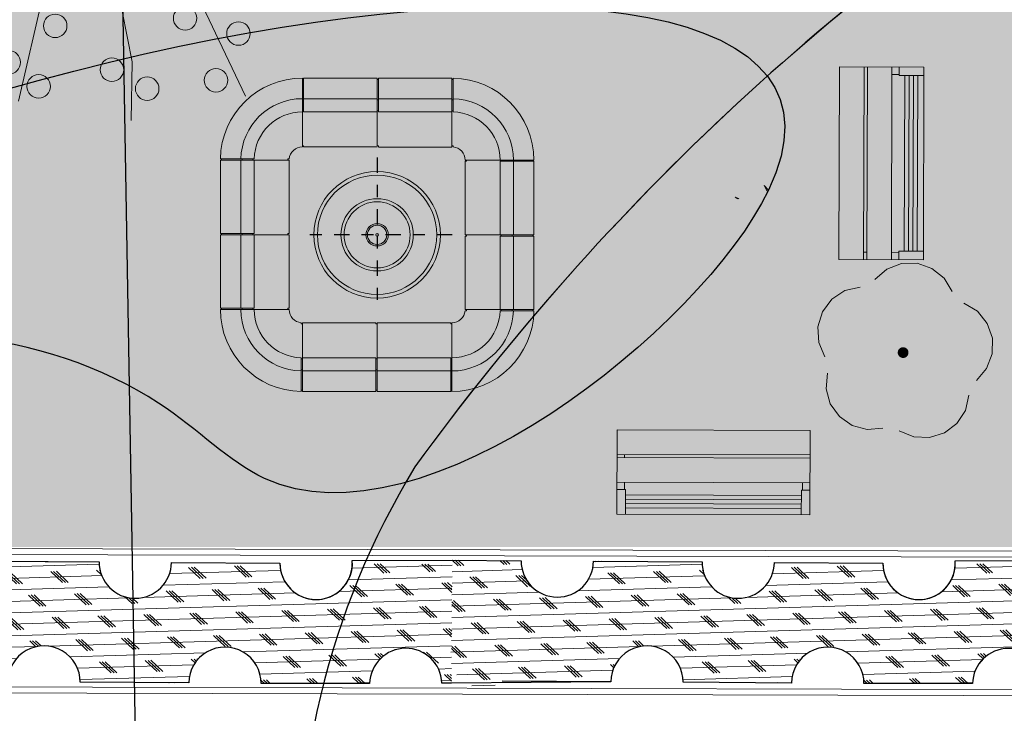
# Model space of a CAD drawing. Extents: x 6601440 to 6601733, y 5738487 to 5738717.
# Tile 60 of 129: x 6601552.04 to 6601560.21, y 5738620.5 to 5738626.26. Entities that reach past the tile are written whole.
import ezdxf

# ---------------------------------------------------------------- set-up
doc = ezdxf.new("R2010")
doc.units = 0
doc.header["$PDSIZE"] = 0.75
doc.linetypes.add('PRZER3-1', pattern=[4, 3, -1])
doc.linetypes.add('TRAZO_Y_PUNTOX2', pattern=[50.8, 25.4, -12.7, 0, -12.7])
doc.layers.get('0').update_dxf_attribs({"linetype": 'CONTINUOUS'})
doc.layers.get('Defpoints').update_dxf_attribs({"linetype": 'CONTINUOUS'})
doc.layers.add('001_Dark_1 5', color=7, linetype='CONTINUOUS', lineweight=0)
doc.layers.add('003_Light_1 5', color=252, linetype='CONTINUOUS')
for name, color, linetype, lineweight, true_color in [('FURNITURE ZD 1 500', 7, 'CONTINUOUS', 13, 0x93979a), ('GSLKRW', 7, 'CONTINUOUS', 25, 0x0a0909), ('GSPRDL', 7, 'CONTINUOUS', 18, 0x008000), ('GSSKOA', 7, 'PRZER3-1', 18, 0x0a0909), ('MM_A_PZT_ zieleń', 7, 'CONTINUOUS', 30, 0x008f00), ('Z_zielen', 7, 'CONTINUOUS', 0, 0x008f00), ('ZZ- zywopłot', 7, 'CONTINUOUS', 9, 0x208000)]:
    doc.layers.add(name, color=color, linetype=linetype, lineweight=lineweight, true_color=true_color)
doc.layers.add('TREE Z 1 500', color=7, linetype='CONTINUOUS', lineweight=9, true_color=0xc1c79e, transparency=0.6)
doc.styles.get("Standard").update_dxf_attribs({"font": 'arial.ttf'})
doc.dimstyles.get("Standard").update_dxf_attribs({"dimtxt": 0.18, "dimasz": 0.18, "dimexe": 0.18, "dimexo": 0.0625, "dimgap": 0.09, "dimtad": 0, "dimtih": 1, "dimtoh": 1, "dimdec": 4, "dimzin": 0, "dimdsep": 46, "dimtxsty": 'Standard', "dimcen": 0.09, "dimadec": 0, "dimazin": 0, "dimtfac": 1, "dimtdec": 4, "dimtofl": 0, "dimtmove": 0, "dimatfit": 3, "dimfxl": 1, "dimtolj": 1, "dimtzin": 0, "dimarcsym": 0})

# ---------------------------------------------------------------- blocks, each defined once
blk = doc.blocks.new('SPDLP')
blk.add_hatch(color=0).paths.add_polyline_path([(-0.09, 0), (-0.085595, -0.027812), (-0.072812, -0.052901), (-0.052901, -0.072812), (-0.027812, -0.085595), (0, -0.09), (0.027812, -0.085595), (0.052901, -0.072812), (0.072812, -0.052901), (0.085595, -0.027812), (0.09, 0), (0.085595, 0.027812), (0.072812, 0.052901), (0.052901, 0.072812), (0.027812, 0.085595), (0, 0.09), (-0.027812, 0.085595), (-0.052901, 0.072812), (-0.072812, 0.052901), (-0.085595, 0.027812)])
at = {"color": 0}
for points in [[(-0.268652, 1.271938), (-0.048001, 1.40916), (0.20623, 1.462858), (0.463525, 1.426585), (0.693003, 1.304695), (0.867117, 1.11182), (0.964971, 0.871109)], [(-1.292703, 0.137547), (-1.355024, 0.389802), (-1.327532, 0.648184), (-1.213525, 0.881678), (-1.026689, 1.062258), (-0.78945, 1.168249), (-0.530282, 1.186929)], [(1.126667, 0.648554), (1.325358, 0.481106), (1.454989, 0.255912), (1.5, 0), (1.454989, -0.255912), (1.325358, -0.481106), (1.126667, -0.648554)], [(-0.530282, -1.186929), (-0.78945, -1.168249), (-1.026689, -1.062258), (-1.213525, -0.881678), (-1.327532, -0.648184), (-1.355024, -0.389802), (-1.292703, -0.137547)], [(0.964971, -0.871109), (0.867117, -1.11182), (0.693003, -1.304695), (0.463525, -1.426585), (0.20623, -1.462858), (-0.048001, -1.40916), (-0.268652, -1.271938)]]:
    blk.add_lwpolyline(points, dxfattribs=at)
blk = doc.blocks.new('PGROM-B09X0104')
at = {"color": 0}
for points in [[(-12.5, 11.5), (-37.7, 267.9), (-83.7, 498.1), (-95.3, 668.7)], [(-12.5, 11.5), (54.3, 329.3), (197.3, 564.6), (215.5, 633.4)], [(-12.5, 11.5), (-124.6, 288.4), (-257.4, 446.9), (-311.4, 602.6)], [(-12.5, 11.5), (192.2, 314), (406.4, 524.6)], [(-12.5, 11.5), (-277.9, 237.2), (-466.9, 319.1), (-547.4, 402.1)], [(-12.5, 11.5), (171.8, 186.1), (406.8, 298.6), (557.9, 348.2)], [(-12.5, 11.5), (253.5, 94), (509, 206.6), (612.5, 230.8)], [(-12.5, 11.5), (-303.4, 114.5), (-548.7, 129.8), (-661.7, 142.7)], [(-12.5, 11.5), (411.9, 7.1), (649.2, 41)], [(-12.5, 11.5), (-436.3, -13.4), (-668.8, -77.1)], [(-12.5, 11.5), (-303.4, -110.5), (-477.1, -253.7), (-590.4, -312)], [(-12.5, 11.5), (-237, -248.6), (-426.2, -505.7)], [(-12.5, 11.5), (-88.8, -361.1), (-108.5, -643.8)], [(-12.5, 11.5), (381.3, -171.9), (604, -230.8)], [(-12.5, 11.5), (28.7, -294.7), (166.7, -519.7), (192.9, -618.2)], [(-12.5, 11.5), (253.5, -299.8), (453.8, -458.9)]]:
    blk.add_lwpolyline(points, dxfattribs=at)
for centre in [(-47.9, 620.8), (146.2, 615.7), (-237, 539), (243.3, 549.2), (-415.8, 493), (-329, 498.1), (-129.7, 493), (95.1, 493), (-206.3, 452.1), (289.3, 462.3), (391.5, 462.3), (-472, 406), (-17.3, 390.7), (-533.3, 334.4), (376.2, 334.4), (498.8, 288.4), (-441.4, 252.6), (-599.8, 175.9), (365.9, 186.1), (570.3, 170.8), (-354.5, 160.5), (-564, 78.7), (-456.7, 73.6), (539.7, 68.5), (-604.9, -18.5), (570.3, -23.6), (437.5, -33.8), (-487.4, -69.6), (-620.2, -100.3), (555, -156.6), (-318.7, -187.3), (-512.9, -223.1), (417, -217.9), (-196.1, -264), (524.3, -274.2), (-512.9, -310), (-339.2, -310), (13.4, -345.8), (386.4, -335.6), (-129.7, -391.8), (-313.6, -427.6), (-426, -432.8), (161.6, -432.8), (371, -468.6), (-63.3, -489), (228, -545.3), (-145, -570.8), (125.8, -560.6), (-42.8, -596.4)]:
    blk.add_circle(centre, 25.5, dxfattribs=at)
blk = doc.blocks.new('A$C685e6eb7')
at = {"layer": 'FURNITURE ZD 1 500', "color": 32, "true_color": 0xcd6928}
for points in [[(0, 0), (-0.0021, -0.7)], [(0, 0), (1.6, -0.0047)], [(0.071, -0.0002), (0.0704, -0.2046), (-0.0006, -0.2044)], [(1.5288, -0.0563), (0.0709, -0.0521)], [(1.5994, -0.2091), (1.5284, -0.2089), (1.529, -0.0045)], [(1.5979, -0.7047), (1.6, -0.0047)], [(0.0706, -0.1599), (1.5285, -0.1641)], [(0.0707, -0.1239), (1.5286, -0.1282)], [(1.5287, -0.0923), (0.0708, -0.088)], [(0.0608, -0.2652), (0.0609, -0.2045)], [(1.5379, -0.2089), (1.5377, -0.2695)], [(1.5992, -0.2697), (-0.0008, -0.265)], [(-0.0014, -0.4694), (1.5986, -0.4741)], [(1.5371, -0.474), (1.537, -0.5001)], [(1.5985, -0.5003), (-0.0015, -0.4956)], [(-0.0021, -0.7), (1.5979, -0.7047)]]:
    blk.add_lwpolyline(points, dxfattribs=at)
blk = doc.blocks.new('A$C7cac08d8')
at = {"layer": '001_Dark_1 5'}
for p, q in [((-0.62, 0.72), (-0.62, 1.29)), ((-0.61, 1.2796), (-0.62, 1.2796)), ((-0.61, 1.0096), (-0.61, 1.2896)), ((-0.61, 1.2896), (0, 1.2896)), ((0, 1.2896), (0, 0.7296)), ((0.01, 1.2796), (0, 1.2796)), ((0.01, 1.0096), (0.01, 1.2896)), ((0.01, 1.2896), (0.62, 1.2896)), ((0.62, 1.2896), (0.62, 0.7188)), ((0.63, 1.28), (0.62, 1.28)), ((0.63, 1.0099), (0.63, 1.2899)), ((-0.62, 1.1096), (-0.61, 1.1096)), ((0, 1.1196), (-0.61, 1.1196)), ((0, 1.1096), (0.01, 1.1096)), ((0.62, 1.1196), (0.01, 1.1196)), ((0.62, 1.11), (0.63, 1.11)), ((-0.62, 1.0204), (-0.61, 1.0204)), ((0, 1.0096), (-0.61, 1.0096)), ((0, 1.02), (0.01, 1.02)), ((0.62, 1.0096), (0.01, 1.0096)), ((0.62, 1.02), (0.63, 1.02)), ((-0.62, 0.7296), (-0.61, 0.7296)), ((-0.61, 0.7296), (-0.61, 0.7196)), ((-0.61, 0.7196), (0, 0.7196)), ((0, 0.7296), (0.01, 0.7296)), ((0.01, 0.7296), (0.01, 0.7196)), ((0.01, 0.7188), (0.62, 0.7188)), ((0.62, 0.73), (0.63, 0.73)), ((0.63, 0.73), (0.63, 0.7195)), ((-1.3, 0), (-1.3, 0.61)), ((-1.3, 0.61), (-0.73, 0.61)), ((-1.2999, 0.62), (-1.0199, 0.62)), ((-1.29, 0.62), (-1.29, 0.61)), ((-1.13, 0.61), (-1.13, 0)), ((-1.12, 0.61), (-1.12, 0.62)), ((-1.03, 0.61), (-1.03, 0.62)), ((-1.02, 0.61), (-1.02, 0)), ((-0.74, 0.62), (-0.7295, 0.62)), ((-0.74, 0.61), (-0.74, 0.62)), ((-0.73, 0), (-0.73, 0.61)), ((0.73, 0.61), (1.3, 0.61)), ((0.73, 0.6), (0.73, -0.01)), ((0.74, 0.6), (0.73, 0.6)), ((0.74, 0.61), (0.74, 0.6)), ((1.02, -0.01), (1.02, 0.6)), ((1.02, 0.6), (1.3, 0.6)), ((1.03, 0.6), (1.03, 0.61)), ((1.12, 0.6), (1.12, 0.61)), ((1.13, -0.01), (1.13, 0.6)), ((1.29, 0.6), (1.29, 0.61)), ((1.3, 0.6), (1.3, -0.01)), ((-1.3, 0), (-1.02, 0)), ((-1.3, -0.62), (-1.3, -0.01)), ((-1.3, -0.01), (-0.73, -0.01)), ((-1.29, 0), (-1.29, -0.01)), ((-1.13, -0.01), (-1.13, -0.62)), ((-1.12, -0.01), (-1.12, 0)), ((-1.03, -0.01), (-1.03, 0)), ((-1.02, -0.01), (-1.02, -0.62)), ((-0.74, 0), (-0.73, 0)), ((-0.74, -0.01), (-0.74, 0)), ((-0.73, -0.62), (-0.73, -0.01)), ((1.3, -0.01), (0.73, -0.01)), ((0.73, -0.02), (0.73, -0.63)), ((0.74, -0.02), (0.73, -0.02)), ((0.74, -0.01), (0.74, -0.02)), ((1.02, -0.63), (1.02, -0.02)), ((1.02, -0.02), (1.3, -0.02)), ((1.03, -0.02), (1.03, -0.01)), ((1.12, -0.02), (1.12, -0.01)), ((1.13, -0.63), (1.13, -0.02)), ((1.29, -0.02), (1.29, -0.01)), ((1.3, -0.02), (1.3, -0.63)), ((-1.3, -0.62), (-1.02, -0.62)), ((-1.3, -0.63), (-0.73, -0.63)), ((-1.29, -0.62), (-1.29, -0.63)), ((-1.12, -0.63), (-1.12, -0.62)), ((-1.03, -0.63), (-1.03, -0.62)), ((-0.74, -0.62), (-0.73, -0.62)), ((-0.74, -0.63), (-0.74, -0.62)), ((0.74, -0.64), (0.7295, -0.64)), ((1.3, -0.63), (0.73, -0.63)), ((0.74, -0.63), (0.74, -0.64)), ((1.0199, -0.64), (1.2999, -0.64)), ((1.03, -0.64), (1.03, -0.63)), ((1.12, -0.64), (1.12, -0.63)), ((1.29, -0.64), (1.29, -0.63)), ((-0.63, -0.75), (-0.63, -0.7395)), ((-0.62, -0.75), (-0.63, -0.75)), ((-0.62, -1.31), (-0.62, -0.74)), ((-0.01, -0.74), (-0.62, -0.74)), ((-0.01, -0.75), (-0.01, -0.74)), ((0, -0.75), (-0.01, -0.75)), ((0, -1.31), (0, -0.74)), ((0.61, -0.74), (0, -0.74)), ((0.61, -0.75), (0.61, -0.74)), ((0.62, -0.75), (0.61, -0.75)), ((0.62, -1.31), (0.62, -0.74)), ((-0.63, -1.3099), (-0.63, -1.0299)), ((-0.63, -1.04), (-0.62, -1.04)), ((-0.62, -1.03), (-0.01, -1.03)), ((-0.01, -1.31), (-0.01, -1.03)), ((-0.01, -1.04), (0, -1.04)), ((0, -1.03), (0.61, -1.03)), ((0.61, -1.31), (0.61, -1.03)), ((0.61, -1.04), (0.62, -1.04)), ((-0.63, -1.13), (-0.62, -1.13)), ((-0.62, -1.14), (-0.01, -1.14)), ((-0.01, -1.13), (0, -1.13)), ((0, -1.14), (0.61, -1.14)), ((0.61, -1.13), (0.62, -1.13)), ((-0.63, -1.3), (-0.62, -1.3)), ((-0.01, -1.3), (0, -1.3)), ((0.61, -1.3), (0.62, -1.3)), ((-0.01, -1.31), (-0.62, -1.31)), ((0.61, -1.31), (0, -1.31))]:
    blk.add_line(p, q, dxfattribs=at)
for radius in [0.525, 0.4949, 0.3, 0.274, 0.0925, 0.0803, 0.01]:
    blk.add_circle((0, -0.01), radius, dxfattribs=at)
for centre, radius, start, end in [((-0.62, 0.61), 0.68, 90, 179.15682), ((0.62, 0.61), 0.68, 0, 89.15682), ((-0.62, 0.61), 0.51, 90, 178.87648), ((0.62, 0.61), 0.51, 0, 88.87648), ((-0.62, 0.61), 0.4, 90, 178.56746), ((0.62, 0.61), 0.4, 0, 88.56746), ((-0.62, 0.61), 0.11, 90, 174.78409), ((0.62, 0.61), 0.11, 0, 84.78409), ((-0.62, -0.63), 0.68, 180, 269.15682), ((-0.62, -0.63), 0.51, 180, 268.87648), ((-0.62, -0.63), 0.4, 180, 268.56746), ((-0.62, -0.63), 0.11, 180, 264.78409), ((0.62, -0.63), 0.51, 270, 358.87648), ((0.62, -0.63), 0.68, 270, 359.15682), ((0.62, -0.63), 0.4, 270, 358.56746), ((0.62, -0.63), 0.11, 270, 354.78409)]:
    blk.add_arc(centre, radius, start, end, dxfattribs=at)
at = {"layer": '003_Light_1 5', "linetype": 'TRAZO_Y_PUNTOX2', "ltscale": 0.005}
for p, q in [((0, 0.6307), (0, -0.6489)), ((0.6236, -0.01), (-0.6316, -0.01))]:
    blk.add_line(p, q, dxfattribs=at)
blk = doc.blocks.new('*D65')
at = {"color": 0, "lineweight": -2}
for p, q in [((6601552.7348, 5738631.9609), (6601552.6174, 5738631.9589)), ((6601552.8004, 5738631.782), (6601553.1641, 5738610.6789)), ((6601553.5485, 5738588.374), (6601553.1848, 5738609.4771)), ((6601553.4891, 5738588.1929), (6601553.3716, 5738588.1909))]:
    blk.add_line(p, q, dxfattribs=at)
at = {"color": 0}
for points in [[(6601552.8304, 5738631.7826), (6601552.7704, 5738631.7815), (6601552.7973, 5738631.962)], [(6601553.5185, 5738588.3735), (6601553.5785, 5738588.3745), (6601553.5516, 5738588.194)]]:
    blk.add_solid(points, dxfattribs=at)
at = {"layer": 'Defpoints', "color": 0}
for p in [(6601552.7973, 5738631.962), (6601552.7973, 5738631.962), (6601553.5516, 5738588.194)]:
    blk.add_point(p, dxfattribs=at)
at = {"color": 0, "insert": (6601553.1745, 5738610.078), "char_height": 0.18, "attachment_point": 5}
blk.add_mtext('\\A1;\\H5.555556x;43 m', dxfattribs=at)

msp = doc.modelspace()

# ---------------------------------------------------------------- hatches: boundary and pattern name
h = msp.add_hatch()
h.set_pattern_fill('GRASS', color=3, scale=0.02, angle=90)
h.set_pattern_definition([(180, (-0.01457, -0.0124), (-0.3592102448, -0.3592102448), [0.09525, -0.6231704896]), (135, (-0.01457, -0.0124), (-0.359210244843, -0.359210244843), [0.09525, -0.41275]), (225, (-0.01457, -0.0124), (0.359210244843, -0.359210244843), [0.09525, -0.41275])])
h.paths.add_polyline_path([(6601537.72084, 5738630.83002), (6601567.94634, 5738630.84162), (6601567.94634, 5738621.88314), (6601550.51345, 5738621.88314), (6601550.41234, 5738621.88314), (6601550.39198, 5738605.23717), (6601547.87965, 5738600.80299), (6601546.81044, 5738599.97576), (6601546.81044, 5738600.99873), (6601537.74883, 5738601.0601), (6601537.74883, 5738604.39247), (6601532.4487, 5738604.39247), (6601532.4487, 5738607.03252), (6601538.85838, 5738607.03252), (6601538.85838, 5738614.57282), (6601532.48322, 5738614.57282), (6601532.48322, 5738620.8702), (6601537.72466, 5738620.8702)])
h = msp.add_hatch()
h.set_pattern_fill('GRAVEL', color=8, scale=0.03, angle=90)
h.set_pattern_definition([(318.0127875, (-0.762, 0.54864), (6.85799999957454, -6.09600000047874), [0.102516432, -10.14914509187]), (274.969741, (-0.6858, 0.48006), (-0.76200004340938, 9.14399999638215), [0.175921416, -17.41621466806]), (222.5104471, (-0.67056, 0.3048), (8.3819999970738, 7.62000000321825), [0.124044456, -12.28041683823]), (357.273689, (-0.48006, 0.00762), (-15.23999999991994, 0.76200000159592), [0.160201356, -15.85993122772]), (22.83365418, (-0.32004, 2e-17), (-9.14399999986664, -3.81000000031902), [0.15709011, -15.5519423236]), (87.273689, (-0.17526, 0.06096), (-0.76200000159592, -15.23999999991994), [0.160201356, -15.85993122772]), (127.69424047, (-0.16764, 0.22098), (7.62000000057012, -9.90599999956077), [0.211858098, -20.973934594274]), (162.25532837, (-0.29718, 0.38862), (-16.76399999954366, 5.33400000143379), [0.200015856, -19.80157698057]), (211.42956562, (-0.48768, 0.44958), (-9.9059999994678, -6.09600000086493), [0.1607439, -15.913663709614]), (265.2363583, (-0.62484, 0.36576), (0.7620000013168, 8.38199999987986), [0.183513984, -8.992181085]), (312.3974378, (-0.64008, 0.18288), (8.382000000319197, -9.143999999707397), [0.237323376, -23.49503175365]), (228.81407483, (-0.47244, 0.762), (-4.57200000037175, -5.33399999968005), [0.081001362, -8.0191697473]), (261.4692344, (-0.52578, 0.70104), (1.5239999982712, 9.9060000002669), [0.154104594, -15.25639169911]), (315, (-0.54864, 0.54864), (0.762, -2e-16), [0.107762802, -0.96986793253]), (293.19859051, (-0.64008, 0.4953), (-1.5239999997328, 3.8100000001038), [0.058032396, -5.74518671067]), (21.80140949, (-0.61722, 0.44196), (-2.2859999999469, -0.7620000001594), [0.082069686, -4.021425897]), (120.96375653, (-0.54102, 0.47244), (-1.5239999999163, 2.286000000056), [0.133295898, -4.30988944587]), (251.56505118, (-0.6096, 0.58674), (0.76199999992, 1.52400000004), [0.096386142, -2.31326943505]), (106.389540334, (-0.61722, 4e-17), (-2.28600000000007, 7.62000000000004), [0.1350264, -13.36764800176]), (160.34617594, (-0.65532, 0.12954), (8.38199999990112, -3.0480000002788), [0.113279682, -11.21466470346]), (23.19859051, (-0.762, 0.58674), (-3.8100000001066, -1.523999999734), [0.11606403, -5.68715507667]), (73.61045967, (-0.65532, 0.63246), (-2.28599999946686, -7.62000000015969), [0.1350264, -13.36764800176]), (69.44395478, (-0.14478, 9e-18), (-1.5240000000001, -3.81), [0.13021056, -6.38032029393]), (24.7751406, (-0.09906, 0.12192), (-8.38199999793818, -3.81000000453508), [0.109101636, -10.801078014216]), (156.80140949, (4e-17, 0.59436), (-3.8100000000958, 1.5239999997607), [0.11606403, -5.68715507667]), (107.35402464, (-0.10668, 0.64008), (3.04800000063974, -9.9059999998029), [0.127734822, -12.64571279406]), (159.44395478, (1e-17, 0.22098), (3.8099999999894, -1.5240000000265), [0.06510528, -6.44542557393]), (191.309932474, (3e-17, 0.54864), (-3.048, -0.762), [0.03885438, -3.84659848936]), (255.963756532, (-0.0381, 0.54102), (0.762, 2.286), [0.15709011, -2.98471637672]), (276.00900596, (-0.0762, 0.38862), (-0.7620000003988, 7.61999999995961), [0.1455801, -14.412409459]), (33.69006753, (-0.47244, 0.47244), (-1.523999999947, -0.762000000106), [0.109897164, -2.637532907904]), (83.15722659, (-0.381, 0.5334), (1.52399999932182, 12.9540000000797), [0.191867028, -18.99480271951]), (150.9453959, (-0.35814, 0.7239), (5.3339999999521, -3.0480000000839), [0.078452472, -7.76681769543]), (180, (-0.4267, 0.762), (-0.762, -0.762), [0.04572, -0.71628]), (210.25643716, (-0.09906, 0.37338), (5.33400000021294, 3.04799999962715), [0.105860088, -10.48018223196]), (138.0127875, (-0.1905, 0.32004), (-6.85799999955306, 6.0960000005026), [0.205032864, -10.04662865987]), (90, (-0.3429, 0.4572), (-0.762, 0.762), [0.19812, -0.56388]), (55.3048465, (-0.3429, 0.65532), (5.33399999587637, 7.62000000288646), [0.120482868, -11.92779501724]), (344.0546041, (-0.27432, 0.75438), (3.0480000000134, -0.7619999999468), [0.110948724, -5.43649501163]), (297.64597536, (-0.16764, 0.7239), (7.61999999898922, -14.478000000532), [0.18064353, -17.88373932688]), (265.42607874, (-0.08382, 0.56388), (-0.76199999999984, -9.90599999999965), [0.191108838, -18.91975393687])])
edge = h.paths.add_edge_path()
edge.add_spline(control_points=[(6601548.55659, 5738601.23941), (6601547.19652, 5738601.62053), (6601545.12544, 5738602.20087), (6601547.81665, 5738604.96275), (6601543.54338, 5738608.31134), (6601547.86592, 5738613.14926), (6601544.62394, 5738617.44682), (6601544.57815, 5738625.26763), (6601564.03394, 5738628.80488), (6601554.88329, 5738621.40756), (6601552.84676, 5738623.58172), (6601549.42049, 5738624.15213), (6601550.2341, 5738620.51311), (6601547.16863, 5738621.03863), (6601547.32971, 5738615.51118), (6601550.64402, 5738614.75235), (6601550.05108, 5738612.15272), (6601548.11572, 5738611.4772), (6601547.44057, 5738609.19114), (6601549.0281, 5738608.34894), (6601548.76269, 5738606.88774), (6601548.09757, 5738605.15352), (6601550.38121, 5738604.58185), (6601550.38121, 5738604.58185)], knot_values=[0, 0, 0, 0, 2.9928468, 4.5573959, 8.7287697, 13.9964583, 19.0368155, 22.8872951, 36.1264023, 40.9416984, 42.0207458, 44.9677746, 47.4833335, 47.9569392, 53.2324232, 54.7518169, 57.0514909, 58.6081779, 60.9630176, 61.9446794, 63.2715009, 64.9011466, 66.7237744, 66.7237744, 66.7237744, 66.7237744], degree=3, periodic=0)
edge.add_arc((6601542.07629, 5738606.94621), 8.63493, 318.631655, 344.108653, ccw=False)
at = {"layer": 'ZZ- zywopłot', "ltscale": 5}
h = msp.add_hatch(dxfattribs=at)
h.set_pattern_fill('CORK', color=256, scale=0.03, angle=1.69545, style=0)
h.set_pattern_definition([(1.6954, (6601550.62718, 5738621.7726), (-0.0028181, 0.0952083), []), (136.6954, (6601550.6762, 5738621.7264), (-0.18478, -0.196053), [0.134704, -0.134704]), (136.6954, (6601550.7, 5738621.7271), (-0.18478, -0.196053), [0.134704, -0.134704]), (136.6954, (6601550.7238, 5738621.72782), (-0.18478, -0.196053), [0.134704, -0.134704])])
edge = h.paths.add_edge_path()
edge.add_line((6601554.04234, 5738620.7493), (6601554.94233, 5738620.74863))
edge.add_arc((6601555.24227, 5738620.74108), 0.30004, -0.382541, 178.558751, ccw=False)
edge.add_line((6601555.54231, 5738620.73908), (6601555.62025, 5738620.73855))
edge.add_line((6601555.62025, 5738620.73855), (6601555.62707, 5738621.73852))
edge.add_line((6601555.62707, 5738621.73852), (6601554.79914, 5738621.74417))
edge.add_arc((6601554.49915, 5738621.74621), 0.3, 179.60948, 359.609481, ccw=False)
edge.add_line((6601554.19915, 5738621.74826), (6601553.29918, 5738621.75439))
edge.add_arc((6601552.99918, 5738621.75643), 0.3, 179.60948, 359.609481, ccw=False)
edge.add_line((6601552.69919, 5738621.75848), (6601551.79921, 5738621.76461))
edge.add_arc((6601551.49922, 5738621.76666), 0.3, 179.60948, 359.60948, ccw=False)
edge.add_line((6601551.19922, 5738621.7687), (6601550.62718, 5738621.7726))
edge.add_line((6601550.62718, 5738621.7726), (6601550.62223, 5738621.04667))
edge.add_arc((6601550.74242, 5738620.77179), 0.3, -0.39052, 113.616444, ccw=False)
edge.add_line((6601551.04241, 5738620.76975), (6601551.94239, 5738620.76361))
edge.add_arc((6601552.24238, 5738620.76157), 0.3, -0.390519, 179.609481, ccw=False)
edge.add_line((6601552.54238, 5738620.75952), (6601553.44236, 5738620.75339))
edge.add_arc((6601553.74235, 5738620.75135), 0.3, -0.390519, 179.609481, ccw=False)
h = msp.add_hatch(dxfattribs=at)
h.set_pattern_fill('CORK', color=256, scale=0.03, angle=1.69545, style=0)
h.set_pattern_definition([(1.6954, (6601555.62707, 5738621.77214), (-0.0028181, 0.0952083), []), (136.6954, (6601555.67608, 5738621.72595), (-0.18478, -0.196053), [0.134704, -0.134704]), (136.6954, (6601555.69988, 5738621.72665), (-0.18478, -0.196053), [0.134704, -0.134704]), (136.6954, (6601555.72368, 5738621.72736), (-0.18478, -0.196053), [0.134704, -0.134704])])
edge = h.paths.add_edge_path()
edge.add_line((6601556.0423, 5738620.76929), (6601556.94227, 5738620.76316))
edge.add_arc((6601557.24227, 5738620.76111), 0.3, -0.390519, 179.609481, ccw=False)
edge.add_line((6601557.54226, 5738620.75907), (6601558.44224, 5738620.75293))
edge.add_arc((6601558.74223, 5738620.75089), 0.3, -0.390519, 179.609481, ccw=False)
edge.add_line((6601559.04223, 5738620.74884), (6601559.94221, 5738620.74817))
edge.add_arc((6601560.24216, 5738620.74062), 0.30004, -0.382541, 178.558751, ccw=False)
edge.add_line((6601560.54219, 5738620.73862), (6601560.62013, 5738620.73809))
edge.add_line((6601560.62013, 5738620.73809), (6601560.62695, 5738621.73807))
edge.add_line((6601560.62695, 5738621.73807), (6601559.79902, 5738621.74371))
edge.add_arc((6601559.49903, 5738621.74575), 0.3, 179.609481, 359.60948, ccw=False)
edge.add_line((6601559.19904, 5738621.7478), (6601558.29906, 5738621.75393))
edge.add_arc((6601557.99907, 5738621.75598), 0.3, 179.609481, 359.60948, ccw=False)
edge.add_line((6601557.69907, 5738621.75802), (6601556.79909, 5738621.76416))
edge.add_arc((6601556.4991, 5738621.7662), 0.3, 179.60948, 359.60948, ccw=False)
edge.add_line((6601556.19911, 5738621.76825), (6601555.62707, 5738621.77214))
edge.add_line((6601555.62707, 5738621.77214), (6601555.62212, 5738621.04621))
edge.add_arc((6601555.87978, 5738620.97993), 0.26605, 165.57425, 307.651674)

# ---------------------------------------------------------------- linework, layer by layer
at = {"color": 7}
msp.add_spline([(6601548.55659, 5738601.23941), (6601545.97549, 5738602.75435), (6601546.71562, 5738604.13276), (6601545.23536, 5738608.03266), (6601546.51377, 5738613.14286), (6601544.99986, 5738617.95049), (6601545.36993, 5738621.78315), (6601558.2503, 5738624.84417), (6601554.07165, 5738622.45128, -0.19887), (6601553.19217, 5738623.07647), (6601550.24514, 5738623.07647), (6601549.4386, 5738620.69372, 0.00122), (6601548.96505, 5738620.70114), (6601548.81482, 5738615.4278), (6601550.0727, 5738614.57557), (6601549.69308, 5738612.30745), (6601548.47198, 5738611.34195), (6601548.04622, 5738609.02592), (6601548.74036, 5738608.33178), (6601548.74036, 5738607.00496), (6601548.74036, 5738605.37531), (6601550.38121, 5738604.58185)], degree=3, dxfattribs=at)
at = {"layer": 'GSLKRW', "linetype": 'Continuous', "lineweight": 25, "elevation": 10.18}
msp.add_lwpolyline([(6601566.78992, 5738629.41405, 0.251772), (6601561.20056, 5738628.0029, 0.0980342), (6601555.31801, 5738622.54638, 0.1561756), (6601554.36748, 5738618.59207), (6601553.64555, 5738606.27153), (6601553.47354, 5738603.45862, 0.1392809), (6601553.65963, 5738601.66725, 0.2280598), (6601555.30745, 5738600.02515), (6601568.56434, 5738600.24019)], format="xyb", dxfattribs=at)
at = {"layer": 'GSSKOA', "linetype": 'PRZER3-1', "lineweight": 18, "ltscale": 0.5}
for centre, radius, start, end in [((6601572.04038, 5738610.41753, 10.18), 20.65785, 121.65014, 144.046362), ((6601561.01826, 5738619.08477, 10.18), 6.669, 148.730757, 184.236759)]:
    msp.add_arc(centre, radius, start, end, dxfattribs=at)
at = {"layer": 'MM_A_PZT_ zieleń'}
for p, q in [((6601551.79921, 5738621.76461), (6601552.69919, 5738621.75848)), ((6601553.29918, 5738621.75439), (6601554.19915, 5738621.74826)), ((6601554.79914, 5738621.76902), (6601555.62707, 5738621.77214)), ((6601555.62707, 5738621.77214), (6601556.19911, 5738621.76825)), ((6601556.79909, 5738621.76416), (6601557.69907, 5738621.75802)), ((6601558.29906, 5738621.75393), (6601559.19904, 5738621.7478)), ((6601559.79902, 5738621.76857), (6601560.62695, 5738621.77169)), ((6601553.44236, 5738620.75339), (6601552.54238, 5738620.75952)), ((6601554.94241, 5738620.74863), (6601554.04234, 5738620.7493)), ((6601555.62025, 5738620.75228), (6601555.54231, 5738620.75282)), ((6601556.94227, 5738620.76316), (6601555.62025, 5738620.75228)), ((6601558.44224, 5738620.75293), (6601557.54226, 5738620.75907)), ((6601559.94229, 5738620.74817), (6601559.04223, 5738620.74884))]:
    msp.add_line(p, q, dxfattribs=at)
for points in [[(6601551.79921, 5738621.76461), (6601552.69919, 5738621.75848)], [(6601553.29918, 5738621.75439), (6601554.19915, 5738621.74826)], [(6601556.79909, 5738621.76416), (6601557.69907, 5738621.75802)], [(6601558.29906, 5738621.75393), (6601559.19904, 5738621.7478)], [(6601553.44236, 5738620.75339), (6601552.54238, 5738620.75952)], [(6601554.94241, 5738620.74863), (6601554.04234, 5738620.7493)], [(6601556.94227, 5738620.76316), (6601556.0423, 5738620.76929)], [(6601558.44224, 5738620.75293), (6601557.54226, 5738620.75907)], [(6601559.94229, 5738620.74817), (6601559.04223, 5738620.74884)]]:
    msp.add_lwpolyline(points, dxfattribs=at)
for centre, radius, start, end in [((6601552.99918, 5738621.75643), 0.3, 179.60948, 359.60948), ((6601552.99918, 5738621.75643), 0.3, 179.60948, 359.60948), ((6601554.49956, 5738621.74662), 0.30041, 179.688283, 4.276514), ((6601554.49915, 5738621.74621), 0.3, 179.60948, 359.60948), ((6601556.4991, 5738621.7662), 0.3, 179.60948, 359.60948), ((6601556.4991, 5738621.7662), 0.3, 179.60948, 359.60948), ((6601557.99907, 5738621.75598), 0.3, 179.60948, 359.60948), ((6601557.99907, 5738621.75598), 0.3, 179.60948, 359.60948), ((6601559.49945, 5738621.74616), 0.30041, 179.688283, 4.276514), ((6601559.49903, 5738621.74575), 0.3, 179.60948, 359.60948), ((6601552.24238, 5738620.76157), 0.3, 359.60948, 179.60948), ((6601553.74235, 5738620.75135), 0.3, 359.60948, 179.60948), ((6601553.74235, 5738620.75135), 0.3, 359.60948, 179.60948), ((6601555.24238, 5738620.74096), 0.30016, 2.262951, 178.536986), ((6601555.24243, 5738620.74101), 0.30011, 2.254772, 178.54529), ((6601557.24227, 5738620.76111), 0.3, 359.60948, 179.60948), ((6601557.24227, 5738620.76111), 0.3, 359.60948, 179.60948), ((6601558.74223, 5738620.75089), 0.3, 359.60948, 179.60948), ((6601558.74223, 5738620.75089), 0.3, 359.60948, 179.60948), ((6601560.24227, 5738620.74051), 0.30016, 2.262951, 178.536986), ((6601560.24231, 5738620.74055), 0.30011, 2.254772, 178.54529)]:
    msp.add_arc(centre, radius, start, end, dxfattribs=at)
at = {"layer": 'TREE Z 1 500'}
for points in [[(6601558.23838, 5738624.8346), (6601558.21386, 5738624.88345), (6601558.2503, 5738624.84417), (6601558.24136, 5738624.83699)], [(6601557.99697, 5738624.77034), (6601557.97503, 5738624.7861), (6601558.00388, 5738624.77535), (6601558.00073, 5738624.77096)]]:
    msp.add_lwpolyline(points, dxfattribs=at)
at = {"layer": 'ZZ- zywopłot', "ltscale": 5}
for points in [[(6601550.52787, 5738621.87328), (6601569.21699, 5738621.82455), (6601569.20882, 5738620.62458), (6601550.51969, 5738620.67331)], [(6601550.57752, 5738621.82294), (6601569.21666, 5738621.77522), (6601569.20916, 5738620.67525), (6601550.57003, 5738620.72297)]]:
    msp.add_lwpolyline(points, close=True, dxfattribs=at)

# ---------------------------------------------------------------- block references
at = {"color": 7}
for p, rotation in [((6601559.53976, 5738625.86549), 270), ((6601558.59369, 5738622.15003), 180)]:
    msp.add_blockref('A$C685e6eb7', p, dxfattribs=dict(at, rotation=rotation))
at = {"color": 3}
msp.add_blockref('A$C7cac08d8', (6601555.00483, 5738624.48296), dxfattribs=at)
at = {"layer": 'GSPRDL', "lineweight": 5, "xscale": 0.4999999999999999, "yscale": 0.4999999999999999, "rotation": 81.147178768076}
msp.add_blockref('SPDLP', (6601559.367, 5738623.4956, 10.14), dxfattribs=at)
at = {"layer": 'Z_zielen', "xscale": 0.003821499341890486, "yscale": 0.003821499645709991, "zscale": 0.003821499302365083, "rotation": 61.69047552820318}
msp.add_blockref('PGROM-B09X0104', (6601552.98433, 5738627.97339), dxfattribs=at)

# ---------------------------------------------------------------- dimensions: what is measured, and where the dimension line sits
at = {"color": 1}
dim = msp.add_aligned_dim(p1=(6601553.5516, 5738588.19401, 10.18), p2=(6601552.79734, 5738631.96202), distance=0, text='\\H5.555556x;43 m', dimstyle='Standard', override={"dimtxsty": 'Standard'}, dxfattribs=at)
dim.commit()
dim.dimension.update_dxf_attribs({"geometry": '*D65', "text_midpoint": (6601553.17447, 5738610.07802)})

doc.saveas('drawing.dxf')
